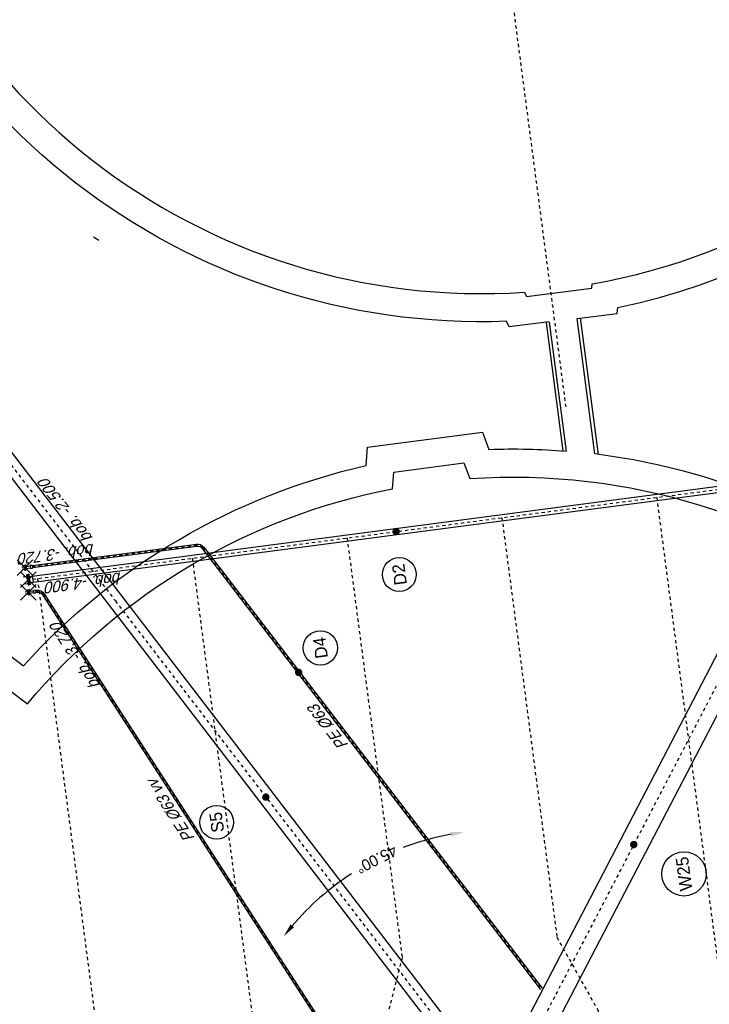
# Model space of a CAD drawing. Header units: metres. Extents: x 118052 to 118564, y 454784 to 455719.
# Tile 5 of 160: x 118182 to 118204, y 455193 to 455224. Entities that reach past the tile are written whole.
import ezdxf
from ezdxf.enums import TextEntityAlignment as Align

# ---------------------------------------------------------------- set-up
doc = ezdxf.new("R2010")
doc.units = ezdxf.units.M
doc.header["$LTSCALE"] = 0.5
doc.header["$PDMODE"] = 3
doc.header["$PDSIZE"] = 0.25
for name, pattern in [('Tauw_L_Center1', [13, 8, -1.67, 1.66, -1.67]), ('Tauw_L_Center2', [6.4990000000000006, 4, -0.833, 0.833, -0.833]), ('Tauw_Stramien', [13, 8, -1.67, 1.66, -1.67])]:
    doc.linetypes.add(name, pattern=pattern)
for name, color, linetype in [('_gebouwen', 7, 'Continuous'), ('_ob10', 7, 'Continuous'), ('_verharding', 7, 'Continuous'), ('Koningsstal VIEUWPORT', 254, 'Continuous'), ('ZU_B_N_MB00X---ALG_Stramien~-_-----', 6, 'Tauw_Stramien'), ('ZU_N_-_AL999---LA_PE-63_pgr17__18_^200~-_-----', 7, 'Continuous'), ('ZU_N_-_AL999---LA_PE-63_pgr17__20_^200~M_-----', 7, 'Continuous'), ('ZU_N_-_AL999---LA_PE-63_vbr11__18_^200~-_-----', 7, 'Continuous'), ('ZU_N_-_AL999---LA_PE-63_vbr11__18_^200~N_-----', 7, 'Continuous'), ('ZU_N_-_AL999---LD_pvc200_vbr11__18_^200~N_-----', 7, 'Continuous'), ('ZU_N_-_AL999---LD_pvc200_vbr11__20_^200~M_-----', 7, 'Continuous'), ('ZU_N_-_AL999---LS_GVK500_pgr05__18_^200~N_-----', 7, 'Continuous'), ('ZU_N_-_AL999---LS_GVK500_pgr05__20_^200~M_-----', 7, 'Continuous'), ('ZU_N_-_AL999---LW_gvk900_pgr05__20_^200~M_-----', 7, 'Continuous'), ('ZU_N_-_DX1AMA--_maatvoering_ANG__18_^200', 7, 'Continuous'), ('ZU_N_-_EL999---LA_PE-63_vgr11~W_-----', 15, 'Continuous'), ('ZU_N_-_EL999---LA_PE-63_zgr17~W_-----', 15, 'Continuous'), ('ZU_N_-_EL999---LD_PE-65_sdr00~H_-----', 2, 'Tauw_L_Center2'), ('ZU_N_-_EL999---LD_pvc200_vgr11~H_-----', 2, 'Tauw_L_Center2'), ('ZU_N_-_EL999---LD_pvc200_vgr11~W_-----', 8, 'Continuous'), ('ZU_N_-_EL999---LD_pvc80_sdr00~H_-----', 2, 'Tauw_L_Center2'), ('ZU_N_-_EL999---LS_GVK500_pgr05~H_-----', 2, 'Tauw_L_Center2'), ('ZU_N_-_EL999---LS_GVK500_pgr05~W_-----', 2, 'Continuous'), ('ZU_N_-_EL999---LW_gvk900_pgr05~H_-----', 2, 'Tauw_L_Center1'), ('ZU_N_-_EL999---LW_gvk900_pgr05~W_-----', 2, 'Continuous'), ('ZU_N_-_EL999---LW_pvc200_vgr11~W_-----', 8, 'Continuous'), ('ZU_N_-_ML999---LA_PE-63_pgr17__20_^200~M_-----', 7, 'Continuous'), ('ZU_N_-_ML999---LD_pvc200_vbr11__20_^200~M_-----', 7, 'Continuous'), ('ZU_N_-_ML999---LS_GVK500_pgr05__20_^200~M_-----', 7, 'Continuous'), ('ZU_N_-_ML999---LW_gvk900_pgr05__20_^200~M_-----', 7, 'Continuous'), ('ZU_N_A_EL990---L__GY-FFM50_pn10~W_-----', 8, 'Continuous'), ('ZU_N_A_EL990---L__GY-FM200_pn10~W_-----', 8, 'Continuous'), ('ZU_N_A_EL999---L__GY-KR63_pn10~W_-----', 8, 'Continuous'), ('ZU_N_A_EL999---L__GY-VK200_pn10~W_-----', 8, 'Continuous')]:
    doc.layers.add(name, color=color, linetype=linetype)
doc.styles.add('civiel', font='civiel.shx')
doc.styles.add('TAUW-ISOCP', font='tcb_isocp.shx')
doc.styles.add('tcb_isocp', font='tcb_isocp.shx')
doc.dimstyles.new('tzu18-dot_^200', dxfattribs={"dimscale": 200, "dimtxt": 1.8, "dimasz": 3, "dimexe": 2, "dimexo": 0, "dimgap": 0.5, "dimtad": 1, "dimdec": 0, "dimzin": 0, "dimdsep": 46, "dimtxsty": 'TAUW-ISOCP', "dimblk": 'DOTSMALL', "dimcen": 2, "dimdle": 1.5, "dimclre": 8, "dimadec": 0, "dimazin": 0, "dimtp": 1, "dimtm": 1, "dimtfac": 1, "dimtix": 1, "dimtmove": 1, "dimatfit": 3, "dimldrblk": 'DOTSMALL', "dimfxl": 1, "dimtvp": 0.5, "dimtolj": 1, "dimtzin": 0, "dimlwd": -1, "dimlwe": 5, "dimarcsym": 0})

# ---------------------------------------------------------------- blocks, each defined once
blk = doc.blocks.new('_VK200200')
at = {"color": 0}
for p, q in [((0, 134), (0, -134)), ((0, 134), (24, 134)), ((24, 170.0000000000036), (24, -170.0000000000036)), ((41, 170.0000000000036), (24, 170.0000000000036)), ((41, 170.0000000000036), (41, -170.0000000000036)), ((41, 100), (140, 100)), ((61, 100), (41, 100)), ((140, 100), (140, -100)), ((0, -134), (24, -134)), ((41, -170.0000000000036), (24, -170.0000000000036)), ((41, -100), (140, -100)), ((61, -100), (41, -100))]:
    blk.add_line(p, q, dxfattribs=at)
blk.add_point((0, 0), dxfattribs=at)
blk = doc.blocks.new('_KR5063')
for p, q in [((0, 50.99999999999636), (0, -51.00000000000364)), ((0, 50.99999999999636), (19, 50.99999999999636)), ((19, 82.50000000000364), (19, -82.50000000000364)), ((35, 82.50000000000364), (19, 82.50000000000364)), ((35, 82.50000000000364), (34.99999999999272, -82.50000000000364)), ((34.99999999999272, 31.49999999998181), (165, 31.49999999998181)), ((55, 31.49999999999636), (35, 31.49999999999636)), ((165, 50.99999999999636), (165, -51.00000000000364)), ((165, 50.99999999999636), (235, 50.99999999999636)), ((235, 50.99999999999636), (235, -51.00000000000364)), ((0, -51.00000000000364), (19, -51.00000000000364)), ((34.99999999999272, -82.50000000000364), (19, -82.50000000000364)), ((34.99999999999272, -31.50000000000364), (165, -31.50000000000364)), ((55, -31.50000000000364), (35, -31.50000000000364)), ((165, -51.00000000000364), (235, -51.00000000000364))]:
    blk.add_line(p, q)
blk.add_point((0, 0))
blk = doc.blocks.new('*D166')
at = {"layer": 'Defpoints', "color": 0, "transparency": 16777216}
for p in [(-247920.1056192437, 74161.68905294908), (-254674.4819742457, 64212.83795781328), (-284965.6980101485, 59848.63425696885), (-262229.9305387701, 59850.06411848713), (-238585.0830094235, 59851.55115258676)]:
    blk.add_point(p, dxfattribs=at)
at = {"layer": 'ZU_N_-_DX1AMA--_maatvoering_ANG__18_^200', "transparency": 16777216}
for start, end in [(25.52920445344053, 42.16630266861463), (2.840904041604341, 13.34765671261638)]:
    blk.add_arc((-262229.9305386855, 59850.06411857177), 8724.597330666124, start, end, dxfattribs=at)
for points in [[(-255815.4165380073, 65657.11464278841), (-255711.1097140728, 65756.39246750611), (-256061.0966001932, 66019.674026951)], [(-253444.0778456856, 60284.26679675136), (-253588.0334828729, 60280.69265041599), (-253505.3332252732, 59850.61281202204)]]:
    blk.add_solid(points, dxfattribs=at)
at = {"layer": 'ZU_N_-_DX1AMA--_maatvoering_ANG__18_^200', "transparency": 16777216, "insert": (-254002.6382923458, 62753.55527157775), "char_height": 360, "attachment_point": 5, "rotation": 109.43843058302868, "style": 'civiel'}
blk.add_mtext('\\A1;45.00°', dxfattribs=at)
blk = doc.blocks.new('_DotSmall')
at = {"color": 0, "linetype": 'ByBlock', "const_width": 0.5}
blk.add_lwpolyline([(-0.0625, 0, 1), (0.0625, 0, 1)], format="xyb", close=True, dxfattribs=at)
blk = doc.blocks.new('*D171')
at = {"layer": 'Defpoints', "color": 0, "transparency": 16777216}
for p in [(-240415.393679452, 54851.39472004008), (-216153.4336255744, 54815.10948798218), (-140397.8243917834, 54857.68486452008), (-208918.3557619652, 50654.49234692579), (-201831.0335506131, 40494.37732858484)]:
    blk.add_point(p, dxfattribs=at)
at = {"layer": 'ZU_N_-_DX1AMA--_maatvoering_ANG__18_^200', "transparency": 16777216}
for start, end in [(345.2343783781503, 357.0558385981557), (317.9511011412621, 332.5767704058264)]:
    blk.add_arc((-216191.2467273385, 54852.91818622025), 8397.721269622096, start, end, dxfattribs=at)
for points in [[(-207876.5861957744, 54423.43595427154), (-207732.6336050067, 54419.74114558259), (-207793.5254743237, 54853.44632223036)], [(-209903.114308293, 49178.83949603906), (-210007.5287973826, 49278.00407876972), (-210252.8153010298, 48915.17832013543)]]:
    blk.add_solid(points, dxfattribs=at)
at = {"layer": 'ZU_N_-_DX1AMA--_maatvoering_ANG__18_^200', "transparency": 16777216, "insert": (-208356.2688943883, 51830.52759606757), "char_height": 360, "attachment_point": 5, "rotation": 68.9055743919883, "style": 'TAUW-ISOCP'}
blk.add_mtext('\\A1;45.00°', dxfattribs=at)
blk = doc.blocks.new('*D172')
at = {"layer": 'Defpoints', "color": 0, "transparency": 16777216}
for p in [(-284965.6980100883, 59848.63425714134), (-262229.9305388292, 59850.06411849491), (-238585.0830094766, 59851.55115235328), (-275368.5279602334, 54182.29972298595), (-278808.2747358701, 48241.78254102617)]:
    blk.add_point(p, dxfattribs=at)
at = {"layer": 'ZU_N_-_DX1AMA--_maatvoering_ANG__18_^200', "transparency": 16777216}
for start, end in [(181.7334788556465, 193.0115628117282), (200.4302145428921, 213.2701244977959)]:
    blk.add_arc((-262229.9305387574, 59850.0641185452), 14308.95857311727, start, end, dxfattribs=at)
for points in [[(-276604.3324163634, 59416.12245753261), (-276460.3489610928, 59418.30525581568), (-276538.8890835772, 59849.16422248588)], [(-274133.9624837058, 52040.75892256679), (-274253.1537454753, 51959.95395293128), (-273951.143205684, 51642.78265244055)]]:
    blk.add_solid(points, dxfattribs=at)
at = {"layer": 'ZU_N_-_DX1AMA--_maatvoering_ANG__18_^200', "transparency": 16777216, "insert": (-275933.8729518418, 55733.23793979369), "char_height": 360, "attachment_point": 5, "rotation": 286.72088867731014, "style": 'TAUW-ISOCP'}
blk.add_mtext('\\A1;35.00°', dxfattribs=at)
blk = doc.blocks.new('Leidingen')
at = {"layer": 'ZU_B_N_MB00X---ALG_Stramien~-_-----'}
blk.add_line((-240415.3936793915, 54851.39472027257), (-140397.824391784, 54857.6848656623), dxfattribs=at)
at = {"layer": 'ZU_N_-_EL999---LA_PE-63_vgr11~W_-----', "linetype": 'Continuous'}
for p, q in [((-243363.5468971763, 66938.63241849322), (-243395.0503284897, 66993.19003775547)), ((-243237.5606220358, 67156.86289560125), (-243300.560622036, 67156.86289564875))]:
    blk.add_line(p, q, dxfattribs=at)
at = {"layer": 'ZU_N_-_EL999---LA_PE-63_vgr11~W_-----'}
for points in [[(-243300.5606220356, 72461.6665890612), (-243300.560622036, 67156.86289564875, -0.2679323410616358), (-243395.0503284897, 66993.19003775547), (-258815.9282869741, 58088.64885042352)], [(-243237.5606220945, 72461.66658902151), (-243237.5606220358, 67156.86289560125, -0.2679323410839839), (-243363.5468971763, 66938.63241849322), (-258784.4248557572, 58034.09123111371)]]:
    blk.add_lwpolyline(points, format="xyb", dxfattribs=at)
at = {"layer": 'ZU_N_-_EL999---LA_PE-63_zgr17~W_-----', "linetype": 'Continuous'}
for p, q in [((-244181.3603159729, 72202.23505021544), (-244208.4103925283, 72259.13226768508)), ((-244037.5606219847, 72429.82392023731), (-244100.5606219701, 72429.82392028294))]:
    blk.add_line(p, q, dxfattribs=at)
at = {"layer": 'ZU_N_-_EL999---LA_PE-63_zgr17~W_-----'}
for points in [[(-244100.5606219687, 72461.6665890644), (-244100.5606219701, 72429.82392028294, -0.2894514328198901), (-244208.4103925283, 72259.13226768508), (-265146.8668929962, 62304.57078518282)], [(-244037.5606219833, 72461.66658901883), (-244037.5606219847, 72429.82392023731, -0.2894514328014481), (-244181.3603159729, 72202.23505021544), (-265119.8168165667, 62247.67356766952)]]:
    blk.add_lwpolyline(points, format="xyb", dxfattribs=at)
at = {"layer": 'ZU_N_-_EL999---LD_PE-65_sdr00~H_-----'}
for points in [[(-244069.060621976, 72461.66658904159), (-244069.0606219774, 72429.82392026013, -0.2894514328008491), (-244194.8853542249, 72230.6836589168), (-265133.3418547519, 62276.12217642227)], [(-243269.0606220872, 72461.66658904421), (-243269.0606220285, 67156.86289562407, -0.2679323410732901), (-243379.2986128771, 66965.9112281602), (-258800.1765713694, 58061.37004076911)]]:
    blk.add_lwpolyline(points, format="xyb", dxfattribs=at)
at = {"layer": 'ZU_N_-_EL999---LD_pvc200_vgr11~H_-----', "ltscale": 0.5}
blk.add_lwpolyline([(-243669.0606154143, 72507.12835449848), (-243669.0606155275, 38381.10069669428)], dxfattribs=at)
at = {"layer": 'ZU_N_-_EL999---LD_pvc200_vgr11~W_-----', "ltscale": 0.5}
for points in [[(-243769.0606154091, 72507.1283545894), (-243769.0606154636, 38381.10069671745)], [(-243569.0606154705, 72507.12835453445), (-243569.0606154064, 38381.10069670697)]]:
    blk.add_lwpolyline(points, dxfattribs=at)
at = {"layer": 'ZU_N_-_EL999---LD_pvc80_sdr00~H_-----'}
for points in [[(-243669.0606152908, 72350.06411844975), (-284155.4387583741, 72350.0641184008)], [(-243669.060615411, 67350.06411844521), (-286328.2273809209, 67350.0641184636)], [(-243669.0606154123, 62350.06411854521), (-257229.9305388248, 62350.06411849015), (-259729.9305388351, 63350.06411849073), (-264729.9305389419, 63350.06411851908), (-267229.9305389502, 62350.06411847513), (-287344.2274767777, 62350.0641184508)], [(-243669.0606154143, 57350.06411852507), (-257229.9305387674, 57350.06411852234), (-259729.9305387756, 56350.06411847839), (-264729.9305387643, 56350.06411849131), (-267229.9305387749, 57350.06411843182), (-287344.2274767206, 57350.06411842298)], [(-243669.0606154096, 52350.06411838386), (-286328.2273809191, 52350.06411846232)]]:
    blk.add_lwpolyline(points, dxfattribs=at)
at = {"layer": 'ZU_N_-_EL999---LS_GVK500_pgr05~H_-----'}
blk.add_lwpolyline([(-189887.2734168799, 47854.57242358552), (-189888.2595539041, 63534.52305452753, 0.1989123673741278), (-190107.9628208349, 64064.83932400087), (-203954.7344449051, 77909.86936717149, 0.1989123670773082), (-204485.0783441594, 78129.50592753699), (-230375.4863066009, 78127.87766934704, 0.1316524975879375), (-230750.4799866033, 78027.37313844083), (-244703.579979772, 69970.37703739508), (-262229.9305388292, 59850.06411849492)], format="xyb", dxfattribs=at)
at = {"layer": 'ZU_N_-_EL999---LS_GVK500_pgr05~W_-----'}
for points in [[(-189637.2734163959, 47854.57242362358), (-189638.259554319, 63534.53877741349, 0.1989123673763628), (-189931.1972437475, 64241.62713667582), (-203777.968867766, 78086.65717983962, 0.1989123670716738), (-204485.0940668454, 78379.50592704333), (-230375.5020292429, 78377.87766878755, 0.1316524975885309), (-230875.4936026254, 78243.87162770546), (-262354.9441547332, 60066.56260774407)], [(-190137.2734174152, 47854.57242361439), (-190138.2595534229, 63534.50733163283, 0.1989123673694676), (-190284.7283980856, 63888.0515112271), (-204131.5000219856, 77733.08155443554, 0.1989123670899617), (-204485.0626215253, 77879.5059280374), (-230375.4705840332, 77877.87766985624, 0.1316524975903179), (-230625.4663707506, 77810.8746492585), (-262104.916922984, 59633.56562931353)]]:
    blk.add_lwpolyline(points, format="xyb", dxfattribs=at)
at = {"layer": 'ZU_N_-_EL999---LW_gvk900_pgr05~H_-----'}
blk.add_lwpolyline([(-245638.2489566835, 48260.85362888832), (-262229.9305388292, 59850.06411849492)], dxfattribs=at)
at = {"layer": 'ZU_N_-_EL999---LW_gvk900_pgr05~W_-----'}
for points in [[(-245384.6655121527, 48632.63376745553), (-261972.2451868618, 60218.97909434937)], [(-245900.0362160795, 47894.80381586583), (-262487.6158907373, 59481.14914269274)]]:
    blk.add_lwpolyline(points, dxfattribs=at)
at = {"layer": 'ZU_N_-_EL999---LW_pvc200_vgr11~W_-----', "linetype": 'Continuous'}
blk.add_line((-233046.3345665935, 69147.0604089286), (-233174.8824529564, 68993.84343563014), dxfattribs=at)
at = {"layer": 'ZU_N_-_ML999---LA_PE-63_pgr17__20_^200~M_-----', "flags": 128}
blk.add_lwpolyline([(-247740.1509491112, 64447.80627042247, 0, 0, 0), (-247819.0053666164, 64538.26057292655, 0, 91.82399999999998, 0), (-247812.996660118, 64531.36795500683, 91.82399999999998, 169.728, 0), (-247795.9167931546, 64511.77555314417, 169.728, 221.712, 0), (-247770.3206493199, 64482.41408650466, 221.712, 240, 0), (-247740.1509491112, 64447.80627042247, 240, 221.712, 0), (-247709.9812490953, 64413.19845424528, 221.712, 169.728, 0), (-247684.3851050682, 64383.83698764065, 169.728, 91.82399999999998, 0), (-247667.3052382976, 64364.24458568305, 91.82399999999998, 0, 0), (-247661.2965316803, 64357.35196786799, 0, 0, 0), (-247740.1509491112, 64447.80627042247, 0, 0, 0), (-247411.079834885, 64070.32712506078, 0, 0, 0)], format="xyseb", dxfattribs=at)
at = {"layer": 'ZU_N_-_ML999---LA_PE-63_pgr17__20_^200~M_-----'}
blk.add_circle((-247049.8426085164, 63655.95006930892), 549.7278218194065, dxfattribs=at)
at = {"layer": 'ZU_N_-_ML999---LD_pvc200_vbr11__20_^200~M_-----', "flags": 128}
blk.add_lwpolyline([(-243669.0606154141, 60766.41174936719, 0, 0, 0), (-243549.2480952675, 60759.70652686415, 0, 91.82399999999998, 0), (-243558.3778092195, 60760.21746492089, 91.82399999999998, 169.728, 0), (-243584.329201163, 60761.66981602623, 169.728, 221.712, 0), (-243623.2203452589, 60763.84633125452, 221.712, 240, 0), (-243669.0606154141, 60766.41174936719, 240, 221.712, 0), (-243714.9008857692, 60768.97716744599, 221.712, 169.728, 0), (-243753.7920296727, 60771.15368270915, 169.728, 91.82399999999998, 0), (-243779.743421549, 60772.60603392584, 91.82399999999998, 0, 0), (-243788.8731356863, 60773.11697188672, 0, 0, 0), (-243669.0606154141, 60766.41174936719, 0, 0, 0), (-244505.7931966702, 60813.23889330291, 0, 0, 0)], format="xyseb", dxfattribs=at)
at = {"layer": 'ZU_N_-_ML999---LD_pvc200_vbr11__20_^200~M_-----'}
blk.add_circle((-245048.410332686, 60843.60607539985), 543.4662105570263, dxfattribs=at)
at = {"layer": 'ZU_N_-_ML999---LS_GVK500_pgr05__20_^200~M_-----', "flags": 128}
blk.add_lwpolyline([(-251563.7069878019, 66009.10559346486, 0, 0, 0), (-251523.2766661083, 65896.12157213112, 0, 91.82399999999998, 0), (-251526.3574566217, 65904.73095453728, 91.82399999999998, 169.728, 0), (-251535.1146643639, 65929.20329356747, 169.728, 221.712, 0), (-251548.2383468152, 65965.8779069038, 221.712, 240, 0), (-251563.7069878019, 66009.10559346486, 240, 221.712, 0), (-251579.1756289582, 66052.33328010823, 221.712, 169.728, 0), (-251592.2993112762, 66089.00789348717, 169.728, 91.82399999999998, 0), (-251601.0565190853, 66113.48023246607, 91.82399999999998, 0, 0), (-251604.1373094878, 66122.08961485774, 0, 0, 0), (-251563.7069878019, 66009.10559346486, 0, 0, 0), (-251977.0871167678, 67164.31157139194, 0, 0, 0)], format="xyseb", dxfattribs=at)
at = {"layer": 'ZU_N_-_ML999---LS_GVK500_pgr05__20_^200~M_-----'}
blk.add_circle((-252159.7638547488, 67674.8084361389), 542.197233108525, dxfattribs=at)
at = {"layer": 'ZU_N_-_ML999---LW_gvk900_pgr05__20_^200~M_-----', "flags": 128}
blk.add_lwpolyline([(-254603.8343342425, 54523.27227458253, 0, 0, 0), (-254530.2915639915, 54618.09558879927, 0, 91.82399999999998, 0), (-254535.8955229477, 54610.87005230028, 91.82399999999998, 169.728, 0), (-254551.8248870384, 54590.33132243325, 169.728, 221.712, 0), (-254575.6968703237, 54559.55167464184, 221.712, 240, 0), (-254603.8343342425, 54523.27227458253, 240, 221.712, 0), (-254631.97179825, 54486.99287453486, 221.712, 169.728, 0), (-254655.8437814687, 54456.21322673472, 169.728, 91.82399999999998, 0), (-254671.7731455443, 54435.67449692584, 91.82399999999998, 0, 0), (-254677.3771047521, 54428.44896039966, 0, 0, 0), (-254603.8343342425, 54523.27227458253, 0, 0, 0), (-255309.633812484, 53613.24066496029, 0, 0, 0)], format="xyseb", dxfattribs=at)
at = {"layer": 'ZU_N_-_ML999---LW_gvk900_pgr05__20_^200~M_-----'}
blk.add_circle((-255744.8813255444, 53052.04870179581), 710.1949148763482, dxfattribs=at)
at = {"layer": 'ZU_N_A_EL990---L__GY-FFM50_pn10~W_-----', "lineweight": -3}
for p, q in [((-244151.5606155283, 72715.66658905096), (-243986.5606153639, 72715.66658901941)), ((-244151.5606155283, 72715.66658905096), (-244151.5606154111, 72699.66658899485)), ((-244151.5606154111, 72699.66658899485), (-243986.5606154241, 72699.66658898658)), ((-244118.0606154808, 72696.6665889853), (-244020.0606154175, 72696.6665889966)), ((-244103.0606154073, 72796.66658904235), (-244103.0606154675, 72735.66658907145)), ((-244103.0606154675, 72735.66658907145), (-244103.0606154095, 72715.66658905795)), ((-244035.0606153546, 72796.66658904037), (-244035.0606154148, 72735.66658906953)), ((-244035.0606154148, 72735.66658906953), (-244035.0606154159, 72715.66658906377)), ((-243986.5606153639, 72715.66658901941), (-243986.5606154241, 72699.66658898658)), ((-243351.5606154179, 72715.6665890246), (-243186.5606154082, 72715.66658907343)), ((-243351.5606154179, 72715.6665890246), (-243351.560615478, 72699.6665889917)), ((-243351.560615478, 72699.6665889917), (-243186.5606154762, 72699.66658898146)), ((-243318.0606154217, 72696.66658902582), (-243220.0606153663, 72696.66658897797)), ((-243303.0606154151, 72796.6665890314), (-243303.0606154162, 72735.66658905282)), ((-243303.0606154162, 72735.66658905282), (-243303.0606153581, 72715.66658903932)), ((-243235.0606154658, 72796.66658904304), (-243235.0606154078, 72735.66658905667)), ((-243235.0606154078, 72735.66658905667), (-243235.0606154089, 72715.66658905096)), ((-243186.5606154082, 72715.66658907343), (-243186.5606154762, 72699.66658898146))]:
    blk.add_line(p, q, dxfattribs=at)
for p in [(-244069.0606154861, 72696.66658899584), (-243269.0606155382, 72696.66658899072)]:
    blk.add_point(p, dxfattribs=at)
at = {"layer": 'ZU_N_A_EL990---L__GY-FM200_pn10~W_-----'}
for p, q in [((-243839.0666787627, 72667.12835449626), (-243499.0666787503, 72667.12835451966)), ((-243839.0666787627, 72667.12835449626), (-243839.0666788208, 72650.12835450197)), ((-243839.0666788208, 72650.12835450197), (-243499.0666788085, 72650.12835452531)), ((-243787.5666788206, 72647.12835450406), (-243550.5666786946, 72647.12835450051)), ((-243780.0666787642, 72796.66472816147), (-243780.0666788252, 72687.12835450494)), ((-243780.0666788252, 72687.12835450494), (-243780.0666787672, 72667.12835449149)), ((-243558.0666788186, 72796.66844967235), (-243558.0666787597, 72687.12835453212)), ((-243558.0666787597, 72687.12835453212), (-243558.0666787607, 72667.12835452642)), ((-243499.0666787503, 72667.12835451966), (-243499.0666788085, 72650.12835452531))]:
    blk.add_line(p, q, dxfattribs=at)
blk.add_point((-243669.0666787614, 72647.12835447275), dxfattribs=at)
at = {"layer": 'ZU_N_A_EL999---L__GY-KR63_pn10~W_-----', "lineweight": -3, "rotation": 269.9999983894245}
for p in [(-244069.0606154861, 72696.66658899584), (-243269.0606155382, 72696.66658899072)]:
    blk.add_blockref('_KR5063', p, dxfattribs=at)
at = {"layer": 'ZU_N_A_EL999---L__GY-VK200_pn10~W_-----', "ltscale": 0.5, "rotation": 269.9999983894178}
blk.add_blockref('_VK200200', (-243669.0666787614, 72647.12835447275), dxfattribs=at)
at = {"layer": 'ZU_N_-_AL999---LA_PE-63_pgr17__18_^200~-_-----', "style": 'tcb_isocp', "oblique": 20.00023775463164}
blk.add_text('PE %%12963', height=359.9999999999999, rotation=30.00360205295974, dxfattribs=at).set_placement((-250250.1780669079, 63155.20665685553))
at = {"layer": 'ZU_N_-_AL999---LA_PE-63_pgr17__20_^200~M_-----', "style": 'tcb_isocp'}
blk.add_text('D4', height=399.9999999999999, dxfattribs=at).set_placement((-247049.8426085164, 63655.95006930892), align=Align.MIDDLE)
at = {"layer": 'ZU_N_-_AL999---LA_PE-63_vbr11__18_^200~-_-----', "style": 'tcb_isocp', "oblique": 20.00023775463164}
blk.add_text('PE %%12963 vv', height=359.9999999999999, rotation=25.42735225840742, dxfattribs=at).set_placement((-252570.9981307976, 68425.68266082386))
at = {"layer": 'ZU_N_-_AL999---LA_PE-63_vbr11__18_^200~N_-----', "style": 'tcb_isocp', "oblique": 20.00023775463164}
for rotation, p in [(90, (-242794.5890145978, 70408.45634799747)), (25.38368460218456, (-247324.8553180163, 70785.15697109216))]:
    blk.add_text('bob. -3.720', height=359.9999999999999, rotation=rotation, dxfattribs=at).set_placement(p)
at = {"layer": 'ZU_N_-_AL999---LD_pvc200_vbr11__18_^200~N_-----', "style": 'tcb_isocp', "oblique": 20.00023775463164}
blk.add_text('bob. -4.900', height=359.9999999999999, rotation=90, dxfattribs=at).set_placement((-243817.9136505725, 69669.71419866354))
at = {"layer": 'ZU_N_-_AL999---LD_pvc200_vbr11__20_^200~M_-----', "style": 'tcb_isocp'}
blk.add_text('D2', height=399.9999999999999, dxfattribs=at).set_placement((-245048.410332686, 60843.60607539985), align=Align.MIDDLE)
at = {"layer": 'ZU_N_-_AL999---LS_GVK500_pgr05__18_^200~N_-----', "style": 'tcb_isocp', "oblique": 20.00023775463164}
blk.add_text('bob. -2.500', height=359.9999999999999, rotation=30.00360205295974, dxfattribs=at).set_placement((-242609.7741380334, 70406.11687265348))
at = {"layer": 'ZU_N_-_AL999---LS_GVK500_pgr05__20_^200~M_-----', "style": 'tcb_isocp'}
blk.add_text('S5', height=399.9999999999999, dxfattribs=at).set_placement((-252159.7638547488, 67674.8084361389), align=Align.MIDDLE)
at = {"layer": 'ZU_N_-_AL999---LW_gvk900_pgr05__20_^200~M_-----', "style": 'tcb_isocp'}
blk.add_text('W25', height=399.9999999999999, dxfattribs=at).set_placement((-255744.8813255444, 53052.04870179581), align=Align.MIDDLE)
at = {"layer": 'ZU_N_-_DX1AMA--_maatvoering_ANG__18_^200'}
for base, line1, line2, override, picture, middle in [((-254674.4819742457, 64212.83795781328), ((-238585.0830094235, 59851.55115258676), (-284965.6980101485, 59848.63425696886)), ((-262229.9305387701, 59850.06411848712), (-247920.1056192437, 74161.68905294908)), {"dimasz": 2.16, "dimexe": 0, "dimgap": 0.6, "dimtad": 0, "dimtxsty": 'civiel', "dimcen": 0.1, "dimdle": 0, "dimclrd": 256, "dimclre": 3, "dimclrt": 256, "dimadec": 2, "dimtm": 0, "dimtofl": 0, "dimtmove": 0, "dimtvp": 0}, '*D166', (-254002.6382923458, 62753.55527157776)), ((-275368.5279602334, 54182.29972298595), ((-278808.2747358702, 48241.78254102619), (-262229.9305388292, 59850.06411849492)), ((-238585.0830094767, 59851.55115235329), (-284965.6980100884, 59848.63425714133)), {"dimasz": 2.16, "dimexe": 0, "dimgap": 0.6, "dimtad": 0, "dimcen": 0.1, "dimdle": 0, "dimclrd": 256, "dimclrt": 256, "dimadec": 2, "dimtm": 0, "dimtofl": 0, "dimtmove": 0, "dimtvp": 0}, '*D172', (-275933.8729518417, 55733.23793979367)), ((-208918.3557619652, 50654.49234692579), ((-240415.3936794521, 54851.39472004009), (-140397.8243917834, 54857.6848645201)), ((-216153.4336255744, 54815.10948798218), (-201831.0335506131, 40494.37732858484)), {"dimasz": 2.16, "dimexe": 0, "dimgap": 0.6, "dimtad": 0, "dimcen": 0.1, "dimdle": 0, "dimclrd": 256, "dimclrt": 256, "dimadec": 2, "dimtm": 0, "dimtofl": 0, "dimtmove": 0, "dimtvp": 0}, '*D171', (-208356.2688943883, 51830.52759606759))]:
    dim = blk.add_angular_dim_2l(base=base, line1=line1, line2=line2, dimstyle='tzu18-dot_^200', override=override, dxfattribs=at)
    dim.commit()
    dim.dimension.update_dxf_attribs({"geometry": picture, "text_midpoint": middle, "dimtype": 162})

msp = doc.modelspace()

# ---------------------------------------------------------------- linework, layer by layer
at = {"layer": '_gebouwen'}
for points in [[(118198.119625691, 455215.4056844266), (118198.1792108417, 455215.2700521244), (118200.2682108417, 455215.5300521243), (118200.2851376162, 455215.6698645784, 0.3830161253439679), (118216.9751982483, 455236.997919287), (118217.1108305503, 455237.0575044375), (118216.8508305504, 455239.1465044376), (118216.7110180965, 455239.1634312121, 0.3844101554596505), (118195.284681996, 455255.8466022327), (118195.234, 455255.978), (118193.145, 455255.718), (118193.1204796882, 455255.5718998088, 0.3830161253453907), (118176.5342804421, 455234.162975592), (118176.4028826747, 455234.1122935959), (118176.6628826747, 455232.0232935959), (118176.808982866, 455231.9987732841, 0.3816233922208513)], [(118181.1970741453, 455200.8873962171), (118178.963, 455202.58), (118180.014, 455203.922), (118182.2357223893, 455202.2405601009, -0.1722066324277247), (118193.9018180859, 455209.1220331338), (118193.942, 455209.652), (118196.185, 455209.946), (118196.3753176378, 455209.4459729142, -0.3784841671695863), (118217.6364928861, 455193.1124961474), (118218.168677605, 455193.0574751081), (118218.4626776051, 455190.8144751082), (118217.9609690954, 455190.6390669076, -0.3785461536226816), (118201.6277936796, 455169.3735111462), (118201.5727726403, 455168.8413264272), (118199.3297726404, 455168.5473264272), (118199.1543644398, 455169.0490349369, -0.3786081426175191), (118177.8879708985, 455185.3865205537), (118177.3580040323, 455185.4267024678), (118177.0640040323, 455187.6697024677), (118177.5640311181, 455187.8600201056, -0.1719370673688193)]]:
    msp.add_lwpolyline(points, format="xyb", close=True, dxfattribs=at)
at = {"layer": '_ob10'}
msp.add_lwpolyline([(118216.658, 455228.44), (118219.0709051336, 455225.185432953, 0.1455793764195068), (118217.786, 455217.118), (118220.319, 455197.585), (118219.431, 455197.467), (118219.921, 455193.613), (118219.0196007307, 455193.4906272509), (118218.9686204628, 455193.8795685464), (118218.3815422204, 455193.9402648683, 0.3158129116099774), (118200.3655890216, 455210.2327485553), (118199.7976150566, 455214.5645370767), (118201.0771706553, 455214.7237924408), (118201.0998199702, 455214.9108721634, 0.2599208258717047), (118216.6615084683, 455228.4352677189, 0.53641564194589)], format="xyb", close=True, dxfattribs=at)
for points in [[(118199.8963832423, 455214.5804597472), (118200.4681462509, 455210.2197731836)], [(118198.805718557, 455214.4374543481), (118199.3437050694, 455210.3343722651)], [(118198.904869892, 455214.450454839), (118199.4455951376, 455210.3264851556)]]:
    msp.add_lwpolyline(points, dxfattribs=at)
at = {"layer": '_verharding'}
for points in [[(118198.9044867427, 455214.4533770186), (118197.624931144, 455214.2941216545), (118197.5457502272, 455214.4743593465, -0.3645239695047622), (118176.0467429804, 455231.2141142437), (118175.8525948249, 455231.2466985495), (118175.4229240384, 455234.6989380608), (118175.5987442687, 455234.7667544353, -0.1550531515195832), (118178.9802319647, 455247.1345522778), (118178.0017626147, 455247.8646486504), (118180.0645064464, 455250.5999371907), (118181.1126968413, 455249.8987551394, -0.1565200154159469), (118192.3358206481, 455256.3341396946), (118192.3684049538, 455256.5282878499), (118195.820644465, 455256.9579586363), (118195.8884608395, 455256.7821384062, -0.04666700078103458), (118199.8262286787, 455256.5752235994)], [(118210.9378867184, 455172.7072425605, -0.1126862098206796), (118202.4555624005, 455168.6284618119), (118202.3948660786, 455168.0413835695), (118198.72157477, 455167.5599089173), (118198.5275089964, 455168.1149824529, -0.3600753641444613), (118177.1470252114, 455184.5401156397), (118176.5606875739, 455184.5845715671), (118176.0792129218, 455188.2578628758), (118176.6308165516, 455188.4678113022, -0.153253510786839), (118179.9757293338, 455200.6835907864), (118177.6905534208, 455202.4149108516), (118179.8512526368, 455205.1738626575), (118182.1093911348, 455203.4648623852, -0.1534224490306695), (118193.0554131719, 455209.8629788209), (118193.0998690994, 455210.4493164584), (118196.773160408, 455210.9307911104), (118196.9831088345, 455210.3791874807, -0.0291440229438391), (118199.4455951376, 455210.3264851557, -0.0291440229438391)]]:
    msp.add_lwpolyline(points, format="xyb", dxfattribs=at)

# ---------------------------------------------------------------- block references
at = {"layer": 'Koningsstal VIEUWPORT', "color": 6, "xscale": 0.0009975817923, "yscale": 0.0009975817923, "zscale": 0.0009975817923, "rotation": 97.46987594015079}
msp.add_blockref('Leidingen', (118222.5204054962, 455456.6506997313), dxfattribs=at)

doc.saveas('drawing.dxf')
